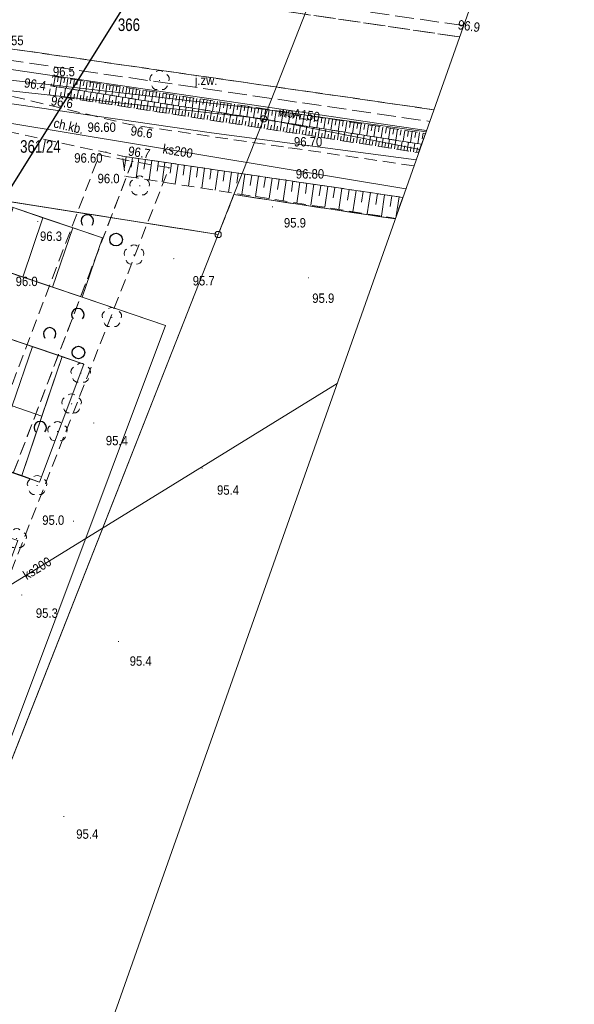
# Model space of a CAD drawing. Header units: metres. Extents: x 6539540 to 6543249, y 5894370 to 5895874.
# Tile 85 of 91: x 6543078 to 6543123, y 5895118 to 5895196. Entities that reach past the tile are written whole.
import ezdxf
from ezdxf.enums import TextEntityAlignment as Align

# ---------------------------------------------------------------- set-up
doc = ezdxf.new("R2010")
doc.units = ezdxf.units.M
for name, pattern in [('1.0_0.5', [1.5, 1, -0.5]), ('1.5_0.5', [2, 1.5, -0.5]), ('219-500', [0]), ('egkk-500', [2, 1.5, -0.5]), ('egug-500', [1, 0.5, -0.5])]:
    doc.linetypes.add(name, pattern=pattern)
for name, color, linetype in [('000 Inne (niezydentyfikowane)', 7, 'Continuous'), ('202-punkt graniczny', 7, 'Continuous'), ('203-punkt graniczny', 7, 'Continuous'), ('211-numer działki ewidencyjnej', 7, 'Continuous'), ('217-kontur klasyfikacyjny', 7, 'Continuous'), ('218-kontur użytku gruntowego', 7, 'Continuous'), ('219-działka ewidencyjna', 7, 'Continuous'), ('chodnik', 7, 'Continuous'), ('chodnik-Atr17', 7, 'Continuous'), ('drzewo liściaste', 7, 'Continuous'), ('jezdnia', 7, 'Continuous'), ('jezdnia-Atr17', 7, 'Continuous'), ('pikieta naturalna', 7, 'Continuous'), ('pikieta naturalna-Atr2', 7, 'Continuous'), ('pikieta sztuczna', 7, 'Continuous'), ('pikieta sztuczna-Atr2', 7, 'Continuous'), ('przewód elektroenergetyczny podziemny', 7, 'Continuous'), ('przewód kanalizacyjny', 7, 'Continuous'), ('przewód kanalizacyjny-Atr1', 7, 'Continuous'), ('przewód wodociągowy', 7, 'Continuous'), ('przewód wodociągowy-Atr1', 7, 'Continuous'), ('Ramki i opis wydruku', 7, 'Continuous'), ('skarpa nieumocniona', 7, 'Continuous'), ('zadrzewienie  zakrzewienie', 7, 'Continuous')]:
    doc.layers.add(name, color=color, linetype=linetype)
doc.layers.add('_dr opis', color=7, linetype='Continuous', lineweight=25)
doc.layers.add('A-PZT', color=4, linetype='Continuous', lineweight=9)

# ---------------------------------------------------------------- blocks, each defined once
blk = doc.blocks.new('203')
at = {"linetype": 'Continuous', "lineweight": 0}
h = blk.add_hatch(color=0, dxfattribs=at)
edge = h.paths.add_edge_path()
edge.add_arc((0, 0), 0.045, 0, 360)
blk = doc.blocks.new('202')
at = {"color": 0, "linetype": 'Continuous', "lineweight": 0}
blk.add_circle((0, 0), 0.25, dxfattribs=at)
blk = doc.blocks.new('PW01')
at = {"linetype": 'Continuous', "lineweight": 13}
h = blk.add_hatch(color=0, dxfattribs=at)
edge = h.paths.add_edge_path()
edge.add_arc((0, 0), 0.045, 0, 360)
blk = doc.blocks.new('OTZK1')
at = {"color": 0, "linetype": 'Continuous'}
blk.add_circle((0, 0), 0.5, dxfattribs=at)
blk = doc.blocks.new('OTZK2')
at = {"color": 0, "linetype": 'Continuous'}
blk.add_arc((0, 0), 0.5, 318.85, 221.162, dxfattribs=at)
blk = doc.blocks.new('OP021')
at = {"linetype": 'Continuous', "lineweight": 13}
h = blk.add_hatch(color=0, dxfattribs=at)
edge = h.paths.add_edge_path()
edge.add_arc((0, 0), 0.05, 0, 360)
at = {"color": 0, "linetype": 'Continuous', "lineweight": 13}
for centre, start, end in [((0, 0.4), 49.272, 130.728), ((-0.38, 0.124), 121.308, 202.548), ((0.38, 0.124), 337.452, 58.692), ((-0.235, -0.324), 193.221, 274.871), ((0.235, -0.324), 265.129, 346.779)]:
    blk.add_arc(centre, 0.4, start, end, dxfattribs=at)
blk = doc.blocks.new('NOWA MAPA')
at = {"layer": '000 Inne (niezydentyfikowane)', "color": 7, "linetype": 'Continuous', "lineweight": 13}
for p, q in [((154.96, 228.56), (154.84, 227.8)), ((155.21, 228.52), (155.15, 228.14)), ((155.47, 228.49), (155.35, 227.72)), ((155.73, 228.45), (155.67, 228.06)), ((155.98, 228.41), (155.87, 227.64)), ((154.97, 227.03), (155.09, 227.76)), ((155.69, 226.92), (155.8, 227.65)), ((156.24, 228.37), (156.18, 227.98)), ((156.5, 228.33), (156.38, 227.55)), ((156.76, 228.29), (156.7, 227.9)), ((157.02, 228.25), (156.9, 227.47)), ((157.27, 228.21), (157.21, 227.82)), ((157.53, 228.17), (157.41, 227.39)), ((157.79, 228.13), (157.73, 227.74)), ((158.05, 228.09), (157.93, 227.31)), ((158.31, 228.05), (158.25, 227.66)), ((158.57, 228.01), (158.45, 227.23)), ((158.83, 227.97), (158.77, 227.58)), ((159.1, 227.93), (158.97, 227.15)), ((159.36, 227.89), (159.3, 227.5)), ((159.62, 227.85), (159.5, 227.06)), ((159.88, 227.81), (159.82, 227.41)), ((160.14, 227.77), (160.02, 226.98)), ((160.41, 227.73), (160.35, 227.33)), ((160.67, 227.69), (160.55, 226.9)), ((160.93, 227.65), (160.87, 227.25)), ((161.2, 227.61), (161.07, 226.81)), ((155.4, 226.97), (155.46, 227.33)), ((155.94, 226.88), (156, 227.24)), ((156.2, 226.84), (156.31, 227.57)), ((156.45, 226.8), (156.51, 227.16)), ((156.7, 226.76), (156.82, 227.49)), ((156.96, 226.72), (157.01, 227.08)), ((157.21, 226.68), (157.32, 227.41)), ((157.46, 226.64), (157.52, 227.01)), ((157.72, 226.6), (157.83, 227.33)), ((157.97, 226.57), (158.02, 226.93)), ((158.22, 226.53), (158.33, 227.25)), ((158.47, 226.49), (158.53, 226.85)), ((158.73, 226.45), (158.84, 227.17)), ((159.23, 226.37), (159.35, 227.09)), ((159.74, 226.29), (159.85, 227.01)), ((160.25, 226.21), (160.36, 226.93)), ((160.75, 226.13), (160.86, 226.85)), ((161.46, 227.56), (161.4, 227.17)), ((161.72, 227.52), (161.6, 226.73)), ((161.99, 227.48), (161.93, 227.09)), ((162.25, 227.44), (162.13, 226.65)), ((162.52, 227.4), (162.46, 227)), ((162.79, 227.36), (162.66, 226.56)), ((163.05, 227.32), (162.99, 226.92)), ((163.32, 227.28), (163.2, 226.48)), ((163.58, 227.24), (163.52, 226.84)), ((163.85, 227.2), (163.73, 226.4)), ((164.12, 227.16), (164.06, 226.76)), ((164.39, 227.12), (164.26, 226.31)), ((164.66, 227.07), (164.59, 226.67)), ((164.92, 227.03), (164.8, 226.23)), ((165.19, 226.99), (165.13, 226.59)), ((165.46, 226.95), (165.34, 226.14)), ((165.73, 226.91), (165.67, 226.5)), ((166, 226.87), (165.88, 226.06)), ((166.27, 226.83), (166.21, 226.42)), ((158.98, 226.41), (159.04, 226.77)), ((159.49, 226.33), (159.54, 226.69)), ((159.99, 226.25), (160.05, 226.61)), ((160.5, 226.17), (160.56, 226.53)), ((161.01, 226.09), (161.06, 226.45)), ((161.26, 226.05), (161.37, 226.77)), ((161.51, 226.01), (161.57, 226.37)), ((161.76, 225.97), (161.88, 226.69)), ((162.02, 225.93), (162.07, 226.29)), ((162.27, 225.89), (162.38, 226.61)), ((162.52, 225.85), (162.58, 226.21)), ((162.78, 225.81), (162.89, 226.53)), ((163.03, 225.77), (163.09, 226.13)), ((163.28, 225.73), (163.39, 226.45)), ((163.54, 225.7), (163.59, 226.05)), ((163.79, 225.66), (163.9, 226.37)), ((164.3, 225.58), (164.41, 226.29)), ((164.8, 225.5), (164.91, 226.21)), ((165.31, 225.42), (165.42, 226.13)), ((165.81, 225.34), (165.93, 226.05)), ((166.54, 226.78), (166.42, 225.97)), ((166.81, 226.74), (166.75, 226.34)), ((167.08, 226.7), (166.96, 225.89)), ((167.36, 226.66), (167.29, 226.25)), ((167.63, 226.62), (167.5, 225.8)), ((167.9, 226.58), (167.84, 226.17)), ((168.17, 226.53), (168.05, 225.72)), ((168.45, 226.49), (168.38, 226.08)), ((168.72, 226.45), (168.59, 225.63)), ((168.99, 226.41), (168.93, 226)), ((169.27, 226.37), (169.14, 225.54)), ((169.54, 226.32), (169.48, 225.91)), ((169.81, 226.28), (169.69, 225.46)), ((170.09, 226.24), (170.03, 225.83)), ((170.37, 226.2), (170.24, 225.37)), ((170.64, 226.15), (170.58, 225.74)), ((170.92, 226.11), (170.79, 225.28)), ((171.19, 226.07), (171.13, 225.65)), ((171.47, 226.03), (171.34, 225.2)), ((164.04, 225.62), (164.1, 225.97)), ((164.55, 225.54), (164.6, 225.89)), ((165.06, 225.46), (165.11, 225.81)), ((165.56, 225.38), (165.62, 225.73)), ((166.07, 225.3), (166.12, 225.66)), ((166.32, 225.26), (166.43, 225.97)), ((166.57, 225.22), (166.63, 225.58)), ((166.83, 225.18), (166.94, 225.89)), ((167.08, 225.14), (167.14, 225.5)), ((167.33, 225.1), (167.44, 225.81)), ((167.59, 225.06), (167.64, 225.42)), ((167.84, 225.02), (167.95, 225.73)), ((168.09, 224.98), (168.15, 225.34)), ((168.35, 224.94), (168.46, 225.65)), ((168.6, 224.9), (168.65, 225.26)), ((168.85, 224.87), (168.96, 225.57)), ((169.36, 224.79), (169.47, 225.49)), ((169.86, 224.71), (169.97, 225.41)), ((170.37, 224.63), (170.48, 225.33)), ((170.88, 224.55), (170.99, 225.25)), ((171.75, 225.98), (171.68, 225.57)), ((172.02, 225.94), (171.9, 225.11)), ((172.3, 225.9), (172.24, 225.48)), ((172.58, 225.86), (172.45, 225.02)), ((172.86, 225.81), (172.79, 225.4)), ((173.14, 225.77), (173.01, 224.93)), ((173.42, 225.73), (173.35, 225.31)), ((173.7, 225.68), (173.57, 224.85)), ((173.98, 225.64), (173.91, 225.22)), ((174.26, 225.6), (174.13, 224.76)), ((174.54, 225.56), (174.47, 225.13)), ((174.82, 225.51), (174.69, 224.67)), ((175.1, 225.47), (175.04, 225.05)), ((175.38, 225.43), (175.25, 224.58)), ((175.66, 225.38), (175.6, 224.96)), ((175.95, 225.34), (175.82, 224.49)), ((176.23, 225.3), (176.16, 224.87)), ((176.51, 225.25), (176.38, 224.4)), ((169.1, 224.83), (169.16, 225.18)), ((169.61, 224.75), (169.67, 225.1)), ((170.12, 224.67), (170.17, 225.02)), ((170.62, 224.59), (170.68, 224.94)), ((171.13, 224.51), (171.18, 224.86)), ((171.38, 224.47), (171.49, 225.17)), ((171.64, 224.43), (171.69, 224.78)), ((171.89, 224.39), (172, 225.09)), ((172.14, 224.35), (172.2, 224.7)), ((172.39, 224.31), (172.5, 225.01)), ((172.65, 224.27), (172.7, 224.62)), ((172.9, 224.23), (173.01, 224.93)), ((173.15, 224.19), (173.21, 224.54)), ((173.41, 224.15), (173.52, 224.85)), ((173.66, 224.11), (173.71, 224.46)), ((173.91, 224.07), (174.02, 224.77)), ((174.42, 224), (174.53, 224.69)), ((174.93, 223.92), (175.03, 224.62)), ((175.43, 223.84), (175.54, 224.54)), ((175.94, 223.76), (176.05, 224.46)), ((176.8, 225.21), (176.73, 224.78)), ((177.08, 225.16), (176.95, 224.31)), ((177.36, 225.12), (177.3, 224.69)), ((177.65, 225.08), (177.52, 224.22)), ((177.93, 225.03), (177.87, 224.61)), ((178.22, 224.99), (178.09, 224.13)), ((178.5, 224.95), (178.44, 224.52)), ((178.79, 224.9), (178.66, 224.04)), ((179.08, 224.86), (179.01, 224.43)), ((179.36, 224.81), (179.23, 223.95)), ((179.65, 224.77), (179.58, 224.34)), ((179.94, 224.73), (179.81, 223.86)), ((180.23, 224.68), (180.16, 224.25)), ((180.51, 224.64), (180.38, 223.77)), ((180.8, 224.59), (180.74, 224.16)), ((181.09, 224.55), (180.96, 223.68)), ((181.38, 224.5), (181.31, 224.07)), ((181.67, 224.46), (181.54, 223.59)), ((174.17, 224.03), (174.22, 224.38)), ((174.67, 223.96), (174.73, 224.31)), ((175.18, 223.88), (175.23, 224.23)), ((175.68, 223.8), (175.74, 224.15)), ((176.19, 223.72), (176.25, 224.07)), ((176.44, 223.68), (176.55, 224.38)), ((176.7, 223.64), (176.75, 223.99)), ((176.95, 223.6), (177.06, 224.3)), ((177.2, 223.56), (177.26, 223.91)), ((177.46, 223.52), (177.57, 224.22)), ((177.71, 223.48), (177.76, 223.83)), ((177.96, 223.44), (178.07, 224.14)), ((178.22, 223.4), (178.27, 223.75)), ((178.47, 223.36), (178.58, 224.06)), ((178.72, 223.32), (178.78, 223.67)), ((178.98, 223.28), (179.08, 223.98)), ((179.48, 223.2), (179.59, 223.9)), ((179.99, 223.13), (180.1, 223.82)), ((180.49, 223.05), (180.6, 223.74)), ((181.96, 224.41), (181.89, 223.98)), ((182.25, 224.37), (182.12, 223.5)), ((182.54, 224.33), (182.47, 223.89)), ((182.83, 224.28), (182.7, 223.41)), ((183.12, 224.24), (183.06, 223.8)), ((183.42, 224.19), (183.28, 223.32)), ((183.71, 224.15), (183.64, 223.71)), ((184, 224.1), (183.87, 223.22)), ((184.29, 224.06), (184.23, 223.62)), ((179.23, 223.24), (179.28, 223.59)), ((179.73, 223.17), (179.79, 223.51)), ((180.24, 223.09), (180.29, 223.43)), ((180.75, 223.01), (180.8, 223.35)), ((181, 222.97), (181.11, 223.66)), ((181.25, 222.93), (181.31, 223.27)), ((181.51, 222.89), (181.61, 223.58)), ((181.76, 222.85), (181.81, 223.19)), ((182.01, 222.81), (182.12, 223.5)), ((182.27, 222.77), (182.32, 223.11)), ((182.52, 222.73), (182.63, 223.42)), ((182.77, 222.69), (182.83, 223.04)), ((183.02, 222.65), (183.13, 223.34)), ((183.28, 222.61), (183.33, 222.96)), ((183.53, 222.57), (183.64, 223.26)), ((183.78, 222.53), (183.84, 222.88)), ((184.112, 222.984), (184.14, 223.18)), ((160.62, 222.19), (160.47, 221.2)), ((161.13, 222.11), (161.02, 221.34)), ((161.64, 222.04), (161.42, 220.49)), ((162.16, 221.96), (162.05, 221.19)), ((162.68, 221.89), (162.45, 220.33)), ((163.2, 221.81), (163.09, 221.03)), ((163.72, 221.73), (163.49, 220.17)), ((164.24, 221.66), (164.13, 220.87)), ((164.77, 221.58), (164.54, 220.01)), ((165.29, 221.5), (165.18, 220.71)), ((165.82, 221.42), (165.59, 219.84)), ((166.35, 221.34), (166.23, 220.55)), ((166.88, 221.27), (166.65, 219.68)), ((167.41, 221.19), (167.3, 220.39)), ((167.95, 221.11), (167.71, 219.51)), ((168.48, 221.03), (168.37, 220.23)), ((169.02, 220.95), (168.78, 219.34)), ((169.56, 220.87), (169.44, 220.07)), ((170.1, 220.79), (169.86, 219.17)), ((170.64, 220.71), (170.52, 219.9)), ((171.18, 220.63), (170.94, 219.01)), ((171.73, 220.55), (171.61, 219.74)), ((172.27, 220.47), (172.03, 218.84)), ((172.82, 220.39), (172.7, 219.57)), ((173.37, 220.31), (173.13, 218.66)), ((173.92, 220.23), (173.8, 219.4)), ((174.47, 220.15), (174.23, 218.49)), ((175.03, 220.07), (174.91, 219.24)), ((175.58, 219.99), (175.34, 218.32)), ((176.14, 219.9), (176.02, 219.07)), ((176.7, 219.82), (176.45, 218.15)), ((177.26, 219.74), (177.14, 218.9)), ((177.82, 219.66), (177.58, 217.97)), ((178.39, 219.57), (178.26, 218.73)), ((178.95, 219.49), (178.7, 217.79)), ((179.52, 219.41), (179.39, 218.56)), ((180.09, 219.32), (179.84, 217.62)), ((180.66, 219.24), (180.53, 218.38)), ((181.23, 219.15), (180.98, 217.44)), ((181.81, 219.07), (181.68, 218.21)), ((182.38, 218.98), (182.159, 217.459))]:
    blk.add_line(p, q, dxfattribs=at)
at = {"layer": '217-kontur klasyfikacyjny', "color": 3, "linetype": 'egkk-500', "lineweight": 18, "flags": 128}
for points in [[(169.22, 219.16), (167.96, 215.98)], [(182.076, 217.224), (169.22, 219.16)], [(167.96, 215.98), (149.19, 218.94)]]:
    blk.add_lwpolyline(points, dxfattribs=at)
at = {"layer": '218-kontur użytku gruntowego', "color": 3, "linetype": 'egug-500', "lineweight": 18, "flags": 128}
for points in [[(169.22, 219.16), (167.96, 215.98)], [(167.96, 215.98), (169.22, 219.16)], [(182.076, 217.224), (169.22, 219.16)], [(169.22, 219.16), (182.076, 217.224)], [(167.96, 215.98), (149.19, 218.94)], [(149.19, 218.94), (167.96, 215.98)]]:
    blk.add_lwpolyline(points, dxfattribs=at)
at = {"layer": '219-działka ewidencyjna', "color": 7, "linetype": '219-500', "lineweight": 18, "flags": 128}
for points in [[(176.66, 238.1), (171.59, 225.2)], [(171.59, 225.2), (149.51, 227.65)], [(171.59, 225.2), (169.22, 219.16)], [(184.028, 222.748), (171.59, 225.2)], [(167.96, 215.98), (169.22, 219.16)], [(169.22, 219.16), (182.076, 217.224)], [(167.96, 215.98), (149.19, 218.94)], [(167.96, 215.98), (147.09, 162.93)]]:
    blk.add_lwpolyline(points, dxfattribs=at)
at = {"layer": 'chodnik', "color": 7, "linetype": '1.0_0.5', "lineweight": 18, "flags": 128}
for points in [[(183.572, 221.458), (160.93, 224.74), (147.25, 228.03), (146.8, 225.39), (146.7, 225.15)], [(146.7, 225.15), (160.34, 222.23), (182.682, 218.94)]]:
    blk.add_lwpolyline(points, dxfattribs=at)
at = {"layer": 'jezdnia', "color": 7, "linetype": '1.5_0.5', "lineweight": 18, "flags": 128}
for points in [[(187.204, 231.733), (156.17, 236.29), (153.47, 237.47), (151.81, 238.6), (150.38, 240.34), (149.56, 242.42), (149.43, 244.18), (149.91, 248.46), (143.97, 249.23), (143.3, 245.62), (143.07, 244.38), (142.02, 242.6), (140.22, 240.9), (137.95, 239.84), (133.95, 239.55), (115.026, 242.345)], [(187.521, 232.631), (156.35, 237.16), (156.17, 236.29), (187.204, 231.733)], [(113.431, 236.454), (125.65, 234.64), (150.91, 230.86), (185.152, 225.928)], [(185.152, 225.928), (150.91, 230.86), (148.96, 230.21)], [(148.96, 230.21), (184.823, 224.996)]]:
    blk.add_lwpolyline(points, dxfattribs=at)
at = {"layer": 'przewód elektroenergetyczny podziemny', "color": 1, "linetype": 'Continuous', "lineweight": 18, "flags": 128}
for points in [[(56.449, 88.194), (59.62, 86.14), (65.83, 85.61), (67.03, 86.23), (98.24, 132.68), (112.6, 166.1), (119.53, 182.56), (137.03, 229.16), (139.32, 230.92), (184.571, 224.282)], [(183.744, 221.944), (167.43, 224.08), (128.83, 229.69)]]:
    blk.add_lwpolyline(points, dxfattribs=at)
at = {"layer": 'przewód kanalizacyjny', "color": 34, "linetype": 'Continuous', "lineweight": 18, "flags": 128}
for points in [[(117.101, 250.008), (131.5, 247.86), (140.44, 226.65), (182.928, 219.634)], [(66.185, 18.63), (66.82, 19.67), (67.05, 20.05), (67.27, 20.43), (96.98, 71.65), (97.2, 72.03), (97.34, 72.45), (132.11, 175.86), (132.26, 176.28), (132.65, 176.51), (177.437, 204.1)]]:
    blk.add_lwpolyline(points, dxfattribs=at)
at = {"layer": 'przewód wodociągowy', "color": 5, "linetype": 'Continuous', "lineweight": 18, "flags": 128}
blk.add_lwpolyline([(112.434, 232.775), (112.6, 232.74), (171.52, 225.98), (184.532, 224.172)], dxfattribs=at)
at = {"layer": 'Ramki i opis wydruku', "color": 7, "linetype": 'Continuous', "lineweight": 13, "flags": 128}
blk.add_lwpolyline([(187.14, 260.86), (190.14, 240.04), (107.02, 4.87), (25.14, 32.46), (88.95, 146.05), (120.6, 262.93)], close=True, dxfattribs=at)
at = {"layer": 'skarpa nieumocniona', "color": 7, "linetype": '1.0_0.5', "lineweight": 18, "flags": 128}
for points in [[(184.48, 224.03), (184.18, 223.17), (154.63, 227.83), (154.79, 228.59)], [(184.48, 224.03), (184.18, 223.17), (154.63, 227.83), (154.79, 228.59)], [(184.18, 223.17), (183.94, 222.51), (154.48, 227.11), (154.63, 227.83)], [(184.18, 223.17), (183.94, 222.51), (154.48, 227.11), (154.63, 227.83)], [(182.68, 218.94), (182.09, 217.27), (160.54, 220.63), (160.34, 222.23)], [(182.68, 218.94), (182.09, 217.27), (160.54, 220.63), (160.34, 222.23)]]:
    blk.add_lwpolyline(points, close=True, dxfattribs=at)
at = {"layer": 'zadrzewienie  zakrzewienie', "color": 7, "linetype": '1.0_0.5', "lineweight": 18, "flags": 128}
for points in [[(161.12, 221.8), (136.74, 158.01), (124.54, 128.96), (80.05, 13.96), (77.49, 14.82), (122.57, 129.76), (134.12, 158.17), (158.49, 222.34)], [(136.74, 158.01), (138.68, 156.49), (164.06, 221.31), (161.12, 221.8)]]:
    blk.add_lwpolyline(points, close=True, dxfattribs=at)
at = {"layer": '202-punkt graniczny', "color": 7, "linetype": 'Continuous', "lineweight": 18}
for p in [(171.59, 225.2), (167.96, 215.98)]:
    blk.add_blockref('202', p, dxfattribs=at)
at = {"layer": '203-punkt graniczny', "color": 7, "linetype": 'Continuous', "lineweight": 18}
blk.add_blockref('203', (169.22, 219.16), dxfattribs=at)
at = {"layer": 'drzewo liściaste', "color": 94, "linetype": 'Continuous', "lineweight": 18}
for p in [(163.29, 228.26), (161.71, 219.86), (161.25, 214.35), (159.49, 209.37), (157.01, 204.93), (156.28, 202.49), (155.16, 200.27), (153.53, 195.98), (151.9, 191.75)]:
    blk.add_blockref('OP021', p, dxfattribs=at)
at = {"layer": 'pikieta naturalna', "color": 7, "linetype": 'Continuous', "lineweight": 13}
for p in [(154.79, 228.59), (154.63, 227.83), (154.48, 227.11), (160.93, 224.74), (160.34, 222.23), (160.54, 220.63), (172.29, 218.19), (153.58, 217.01), (164.43, 214.06), (175.17, 212.53), (158.05, 200.96), (166.68, 197.35), (156.43, 193.14), (152.32, 187.25), (160.02, 183.54), (155.66, 169.59)]:
    blk.add_blockref('PW01', p, dxfattribs=at)
at = {"layer": 'pikieta sztuczna', "color": 7, "linetype": 'Continuous', "lineweight": 13}
for p in [(159.71, 225.03), (173.59, 222.88), (159.02, 222.58), (173.33, 220.34), (173.33, 220.34), (173.33, 220.34), (173.33, 220.34), (173.33, 220.34), (173.33, 220.34)]:
    blk.add_blockref('PW01', p, dxfattribs=at)
at = {"layer": 'zadrzewienie  zakrzewienie', "color": 7, "linetype": 'Continuous', "lineweight": 18}
for name, p in [('OTZK2', (157.534, 217.057)), ('OTZK1', (159.826, 215.576)), ('OTZK2', (156.784, 209.587)), ('OTZK2', (154.534, 208.057)), ('OTZK1', (156.826, 206.576)), ('OTZK2', (153.784, 200.587))]:
    blk.add_blockref(name, p, dxfattribs=at)
at = {"layer": '211-numer działki ewidencyjnej', "color": 7, "linetype": 'Continuous', "lineweight": 18, "width": 0.79}
for s, p in [('366', (159.97, 232.2)), ('361/24', (152.18, 222.5))]:
    blk.add_text(s, height=1, dxfattribs=at).set_placement(p)
at = {"layer": 'chodnik-Atr17', "color": 7, "width": 0.9}
blk.add_text('ch.kb.', height=0.75, rotation=346.863, dxfattribs=at).set_placement((154.79, 224.53))
blk.add_text('ch.kb.', height=0.75, rotation=346.863, dxfattribs=at).set_placement((154.79, 224.53))
at = {"layer": 'jezdnia-Atr17', "color": 7, "width": 0.9}
blk.add_text('j.zw.', height=0.75, dxfattribs=at).set_placement((166.1, 228.65), align=Align.TOP_LEFT)
blk.add_text('j.zw.', height=0.75, dxfattribs=at).set_placement((166.1, 228.65), align=Align.TOP_LEFT)
at = {"layer": 'pikieta naturalna-Atr2', "color": 7, "width": 0.9}
for s, rotation, p in [('96.9', -8.035, (187.03, 232.35)), ('96.4', -8.954, (152.45, 227.72)), ('96.6', -8.878, (154.59, 226.3)), ('96.6', -8.248, (160.94, 223.89)), ('96.7', -8.377, (160.75, 222.28))]:
    blk.add_text(s, height=0.75, rotation=rotation, dxfattribs=at).set_placement(p)
for s, p in [('96.5', (154.79, 228.59)), ('96.0', (158.35, 220.07)), ('95.9', (173.2, 216.54)), ('96.3', (153.76, 215.47)), ('95.7', (165.93, 211.92)), ('96.0', (151.82, 211.87)), ('95.9', (175.46, 210.53)), ('95.4', (159.01, 199.18)), ('95.4', (167.87, 195.24)), ('95.0', (153.94, 192.84)), ('95.3', (153.43, 185.43)), ('95.4', (160.91, 181.61)), ('95.4', (156.65, 167.82))]:
    blk.add_text(s, height=0.75, dxfattribs=at).set_placement(p)
at = {"layer": 'pikieta sztuczna-Atr2', "color": 7, "width": 0.9}
for s, p in [('96.55', (150.2, 231.07)), ('96.60', (157.55, 224.16)), ('96.70', (174, 223)), ('96.60', (156.49, 221.71)), ('96.80', (174.15, 220.44))]:
    blk.add_text(s, height=0.75, dxfattribs=at).set_placement(p)
at = {"layer": 'przewód kanalizacyjny-Atr1', "color": 34, "width": 0.9}
for rotation, p in [(-9.376, (163.56, 222.83)), (31.634, (152.51, 188.75))]:
    blk.add_text('ks200', height=0.75, rotation=rotation, dxfattribs=at).set_placement(p, align=Align.MIDDLE_LEFT)
at = {"layer": 'przewód wodociągowy-Atr1', "color": 5, "width": 0.9}
blk.add_text('woA150', height=0.75, rotation=352.091, dxfattribs=at).set_placement((172.82, 225.8), align=Align.MIDDLE_LEFT)
blk = doc.blocks.new('tereny obok drogi projektowane')
at = {"layer": 'A-PZT'}
for points in [[(6543068.145, 5895112.967), (6543094.194, 5895179.169), (6543075.501, 5895182.116), (6543084.969, 5895178.905), (6543083.364, 5895174.17), (6543089.993, 5895171.922), (6543067.918, 5895113.057)], [(6543080.234, 5895180.511), (6543077.867, 5895181.314), (6543076.261, 5895176.579), (6543078.628, 5895175.776)], [(6543082.602, 5895179.708), (6543080.234, 5895180.511), (6543078.628, 5895175.776), (6543080.996, 5895174.973)], [(6543084.969, 5895178.905), (6543082.602, 5895179.708), (6543080.996, 5895174.973), (6543083.364, 5895174.17)], [(6543079.392, 5895170.238), (6543077.024, 5895171.041), (6543075.418, 5895166.306), (6543077.786, 5895165.503)], [(6543081.759, 5895169.435), (6543079.392, 5895170.238), (6543077.786, 5895165.503), (6543080.153, 5895164.7)], [(6543078.547, 5895159.965), (6543079.968, 5895159.432), (6543083.499, 5895168.845), (6543081.759, 5895169.435)], [(6543080.153, 5895164.7), (6543077.786, 5895165.503), (6543076.18, 5895160.767), (6543078.547, 5895159.965)]]:
    blk.add_lwpolyline(points, close=True, dxfattribs=at)
blk.add_lwpolyline([(6543049.569, 5895117.699), (6543052.476, 5895121.756), (6543053.712, 5895120.87), (6543064.164, 5895117.29), (6543067.689, 5895126.689), (6543056.648, 5895130.434), (6543058.714, 5895135.013), (6543069.481, 5895131.341), (6543072.959, 5895140.741), (6543062.581, 5895144.26), (6543064.187, 5895148.996), (6543074.704, 5895145.394), (6543078.229, 5895154.793), (6543067.399, 5895158.466), (6543069.005, 5895163.201), (6543079.968, 5895159.432), (6543083.499, 5895168.845), (6543072.217, 5895172.671), (6543073.823, 5895177.406), (6543089.993, 5895171.922), (6543067.923, 5895113.068)], dxfattribs=at)

msp = doc.modelspace()

# ---------------------------------------------------------------- linework, layer by layer
at = {"layer": '_dr opis', "color": 1, "flags": 128}
msp.add_lwpolyline([(6542872.907, 5894854.859), (6543152.356, 5895302.546)], dxfattribs=at)

# ---------------------------------------------------------------- block references
at = {"linetype": 'Continuous'}
msp.add_blockref('NOWA MAPA', (6542926.234, 5894963.189), dxfattribs=at)
msp.add_blockref('tereny obok drogi projektowane', (0, 0))

doc.saveas('drawing.dxf')
